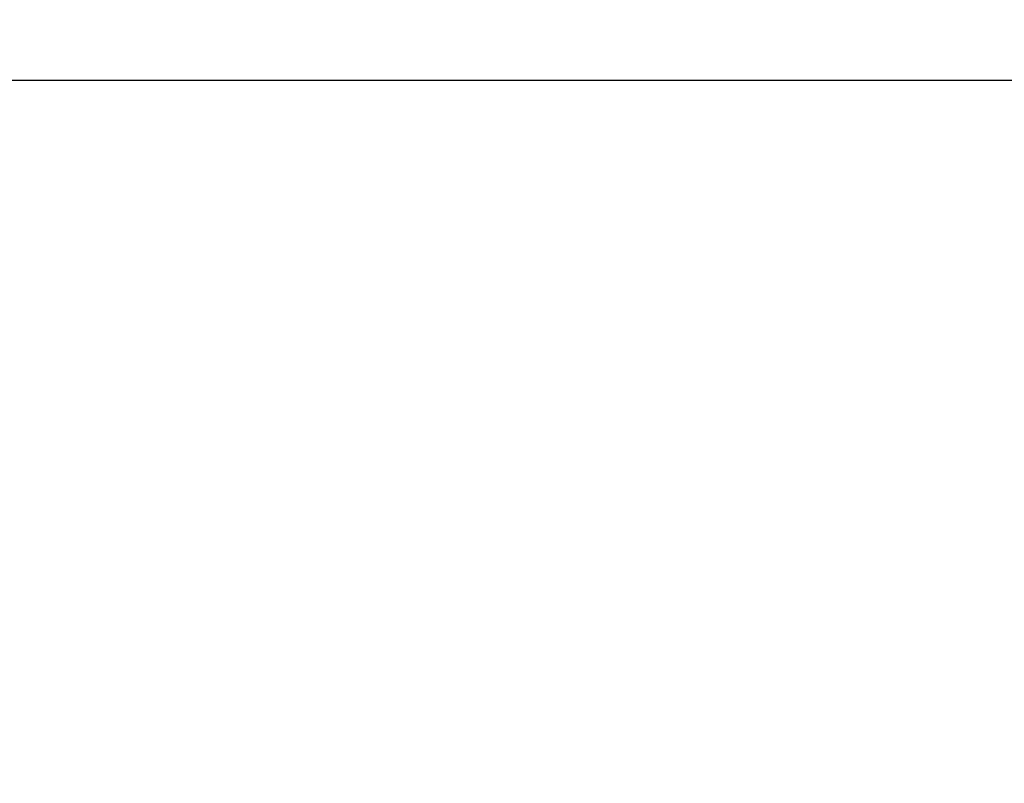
# Model space of a CAD drawing. Header units: millimetres. Extents: x -424979 to 718034, y -72486 to 344972.
# Tile 28 of 256: x 413353 to 415403, y 16095 to 17683. Entities that reach past the tile are written whole.
import ezdxf
from ezdxf import colors
from ezdxf.entities.mleader import LeaderData, LeaderLine
from ezdxf.math import Vec2, Vec3

# ---------------------------------------------------------------- set-up
doc = ezdxf.new("R2010")
doc.units = ezdxf.units.MM
doc.header["$MEASUREMENT"] = 0
doc.layers.add('IS_KLIM Opis_Średnice', color=7, linetype='Continuous', lineweight=9)

msp = doc.modelspace()

# ---------------------------------------------------------------- leaders
at = {"layer": 'IS_KLIM Opis_Średnice', "ltscale": 30}
ml = msp.add_multileader_mtext('Standard', dxfattribs=at)
ml.set_content('{\\fArial|b0|i0|c238|p0;\\C7;Typ: Jednostka zewnętrzna \\P\\P\\pi2.25,a0.5,sm1;\\H0.916667x;\\C256;- głośność nie większa niż 46dB(A),\\P-masa nie większa niż 39kg,\\P\\A1;-przewody chłodnicze fi6,35/9,52mm,\\P-czynnik chłodniczy R32,\\P-nom. pobór mocy chłodzenie nie więcej niż 5,00kW,\\P-nom. pobór mocy grzanie nie więcej niż 8,2kW,\\P-zasilanie jednostki zewn. 3x1,5mm2, 230V,1N,50Hz,\\P-zabezpieczenie nadprądowe 1-biegunowy C10,\\P-sterowanie 4x1,5mm2 do jedn. wew.,\\P-zestaw do pracy całorocznej w trybie grzania.}', color=256)
ml.set_leader_properties()
ml.build(insert=Vec2(0, 0))
ml.multileader.update_dxf_attribs({"text_left_attachment_type": 6, "text_right_attachment_type": 6, "dogleg_length": 0.36, "arrow_head_size": 12})
ctx = ml.context
ctx.base_point, ctx.char_height, ctx.arrow_head_size, ctx.landing_gap_size, ctx.plane_origin = Vec3(399283.8, 17557.3), 600, 12, 6, Vec3(407550.5, 15801.1)
ctx.left_attachment, ctx.right_attachment = 6, 6
notes = []
notes.append((ctx, [(0, (1, 1, 0), (417354, 17557.3), (-1, 0), 0.54, [(0, [(430118.1, 17557.3)], 256, [])])]))
ctx.mtext.insert, ctx.mtext.width, ctx.mtext.defined_height, ctx.mtext.flow_direction = Vec3(399289.8, 18319), 24920.856, 5800, 5
ctx.mtext.has_bg_fill, ctx.mtext.bg_color, ctx.mtext.bg_scale_factor, ctx.mtext.bg_transparency, ctx.mtext.use_window_bg_color = 1, -939524096, 1.5, 0, 1
for ctx, leaders in notes:
    for number, flags, end, landing, length, lines in leaders:
        leader = LeaderData()
        leader.index, (leader.has_last_leader_line, leader.has_dogleg_vector, leader.attachment_direction) = number, flags
        leader.last_leader_point, leader.dogleg_vector, leader.dogleg_length = Vec3(end), Vec3(landing), length
        for number, points, colour, breaks in lines:
            line = LeaderLine()
            line.index, line.vertices, line.color, line.breaks = number, Vec3.list(points), colors.encode_raw_color(colour), breaks
            leader.lines.append(line)
        ctx.leaders.append(leader)

doc.saveas('drawing.dxf')
